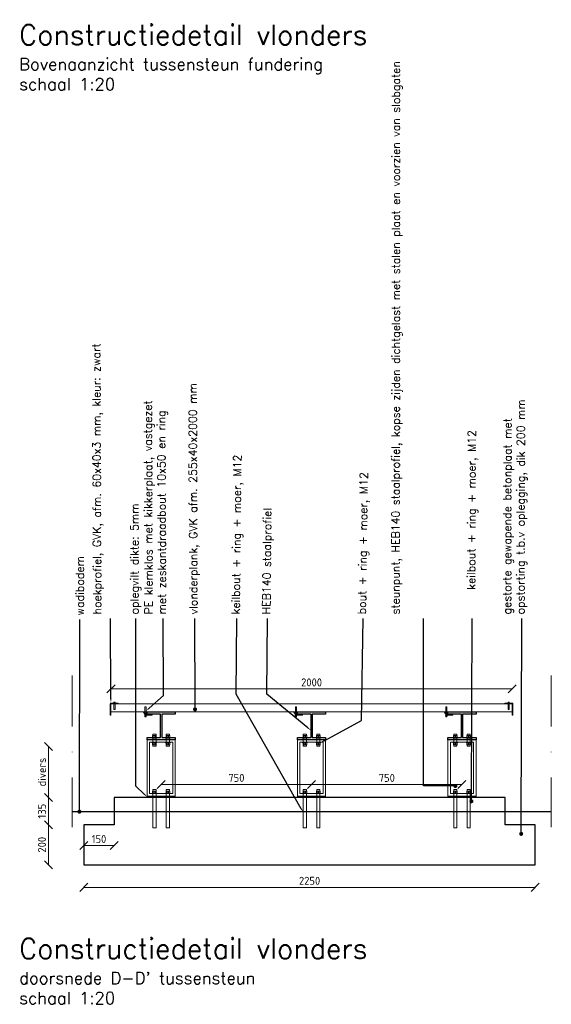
# Model space of a CAD drawing. Header units: metres. Extents: x -95462 to 707558, y 0 to 358316.
# Tile 24 of 50: x 189868 to 192518, y 221612 to 226523. Entities that reach past the tile are written whole.
import ezdxf
from ezdxf import colors
from ezdxf.entities.mleader import LeaderData, LeaderLine
from ezdxf.math import Vec2, Vec3

# ---------------------------------------------------------------- set-up
doc = ezdxf.new("R2010")
doc.units = ezdxf.units.M
doc.header["$LTSCALE"] = 20
doc.linetypes.add('DASHDOT', pattern=[25.4, 12.7, -6.35, 0, -6.35])
doc.layers.add('BL14_TALUD', color=11, linetype='Continuous')
doc.layers.add('tt00_tekst', color=7, linetype='Continuous')
for name, color, linetype, lineweight in [('N-WE-BC-BETONVORM_TALUDVLEUGELS-G', 3, 'Continuous', 25), ('N-WE-HC-HOUTVORM-G', 30, 'Continuous', 18), ('N-WE-SC-STAALVORM_HEA 140-G', 140, 'Continuous', 25), ('TL46_Oplegvilt', 2, 'Continuous', 13), ('TL47_HEM160-balk', 1, 'Continuous', 13), ('TL49_Doorsteekanker', 11, 'Continuous', 13), ('TL49_kikkerplaat', 11, 'Continuous', 13), ('X-XX-AL-AANPIJLING-M', 7, 'Continuous', 18), ('X-XX-AL-BREEKLIJN-G', 7, 'DASHDOT', 18), ('X-XX-AL-M', 7, 'Continuous', 18)]:
    doc.layers.add(name, color=color, linetype=linetype, lineweight=lineweight)
doc.styles.add('NLCS-ISO', font='NLCS-ISO.ttf')
doc.styles.add('ROMANS', font='romans.shx')
doc.dimstyles.new('NLCS RODOR-DIM-020mm$0', dxfattribs={"dimscale": 20, "dimtxt": 2, "dimasz": 2, "dimexe": 1.25, "dimexo": 0.625, "dimtad": 1, "dimdec": 0, "dimzin": 1, "dimdsep": 46, "dimtxsty": 'NLCS-ISO', "dimblk": 'OBLIQUE', "dimcen": 0, "dimse1": 1, "dimse2": 1, "dimclrd": 256, "dimclre": 1, "dimclrt": 256, "dimadec": 0, "dimazin": 0, "dimtfac": 1, "dimtdec": 0, "dimtmove": 0, "dimatfit": 0, "dimfxl": 1, "dimtolj": 1, "dimtzin": 0, "dimlwd": -1, "dimlwe": -1, "dimarcsym": 0})

# ---------------------------------------------------------------- blocks, each defined once
blk = doc.blocks.new('_Oblique')
at = {"color": 0, "linetype": 'ByBlock', "lineweight": -2}
blk.add_line((-0.5, -0.5), (0.5, 0.5), dxfattribs=at)
blk = doc.blocks.new('*D134')
at = {"layer": 'Defpoints', "color": 0, "transparency": 16777216}
for p in [(190011.4, 222642.7), (190338.2, 222642.7), (190338.2, 222507.7)]:
    blk.add_point(p, dxfattribs=at)
at = {"layer": 'X-XX-AL-M', "transparency": 16777216}
blk.add_line((190011.4, 222507.7), (190011.4, 222642.7), dxfattribs=at)
at = {"layer": 'X-XX-AL-M', "transparency": 16777216, "xscale": 40, "yscale": 40, "zscale": 40}
for p, rotation in [((190011.4, 222642.7), 90), ((190011.4, 222507.7), 270)]:
    blk.add_blockref('_Oblique', p, dxfattribs=dict(at, rotation=rotation))
at = {"layer": 'X-XX-AL-M', "transparency": 16777216, "insert": (189978.9, 222575.2), "char_height": 40, "attachment_point": 5, "rotation": 90, "style": 'NLCS-ISO'}
blk.add_mtext('\\A1;135', dxfattribs=at)
blk = doc.blocks.new('*D135')
at = {"layer": 'Defpoints', "color": 0, "transparency": 16777216}
for p in [(190188.2, 222507.7), (190011.4, 222307.7), (190188.2, 222307.7)]:
    blk.add_point(p, dxfattribs=at)
at = {"layer": 'X-XX-AL-M', "transparency": 16777216}
blk.add_line((190011.4, 222507.7), (190011.4, 222307.7), dxfattribs=at)
at = {"layer": 'X-XX-AL-M', "transparency": 16777216, "xscale": 40, "yscale": 40, "zscale": 40}
for p, rotation in [((190011.4, 222507.7), 90), ((190011.4, 222307.7), 270)]:
    blk.add_blockref('_Oblique', p, dxfattribs=dict(at, rotation=rotation))
at = {"layer": 'X-XX-AL-M', "transparency": 16777216, "insert": (189978.9, 222407.7), "char_height": 40, "attachment_point": 5, "rotation": 90, "style": 'NLCS-ISO'}
blk.add_mtext('\\A1;200', dxfattribs=at)
blk = doc.blocks.new('*D136')
at = {"layer": 'Defpoints', "color": 0, "transparency": 16777216}
for p in [(191323.2, 222708.8), (190573.1, 222627.7), (191323.2, 222627.7)]:
    blk.add_point(p, dxfattribs=at)
at = {"layer": 'X-XX-AL-M', "transparency": 16777216}
blk.add_line((190573.1, 222708.8), (191323.2, 222708.8), dxfattribs=at)
at = {"layer": 'X-XX-AL-M', "transparency": 16777216, "xscale": 40, "yscale": 40, "zscale": 40, "rotation": 180}
blk.add_blockref('_Oblique', (190573.1, 222708.8), dxfattribs=at)
at = {"layer": 'X-XX-AL-M', "transparency": 16777216, "xscale": 40, "yscale": 40, "zscale": 40}
blk.add_blockref('_Oblique', (191323.2, 222708.8), dxfattribs=at)
at = {"layer": 'X-XX-AL-M', "transparency": 16777216, "insert": (190948.2, 222741.3), "char_height": 40, "attachment_point": 5, "style": 'NLCS-ISO'}
blk.add_mtext('\\A1;750', dxfattribs=at)
blk = doc.blocks.new('*D137')
at = {"layer": 'Defpoints', "color": 0, "transparency": 16777216}
for p in [(192073.1, 222708.8), (191323.2, 222627.7), (192073.1, 222627.7)]:
    blk.add_point(p, dxfattribs=at)
at = {"layer": 'X-XX-AL-M', "transparency": 16777216}
blk.add_line((191323.2, 222708.8), (192073.1, 222708.8), dxfattribs=at)
at = {"layer": 'X-XX-AL-M', "transparency": 16777216, "xscale": 40, "yscale": 40, "zscale": 40, "rotation": 180}
blk.add_blockref('_Oblique', (191323.2, 222708.8), dxfattribs=at)
at = {"layer": 'X-XX-AL-M', "transparency": 16777216, "xscale": 40, "yscale": 40, "zscale": 40}
blk.add_blockref('_Oblique', (192073.1, 222708.8), dxfattribs=at)
at = {"layer": 'X-XX-AL-M', "transparency": 16777216, "insert": (191698.2, 222741.3), "char_height": 40, "attachment_point": 5, "style": 'NLCS-ISO'}
blk.add_mtext('\\A1;750', dxfattribs=at)
blk = doc.blocks.new('*D138')
at = {"layer": 'Defpoints', "color": 0, "transparency": 16777216}
for p in [(190338.2, 222612.7), (190188.2, 222512.7), (190338.2, 222403.6)]:
    blk.add_point(p, dxfattribs=at)
at = {"layer": 'X-XX-AL-M', "transparency": 16777216}
blk.add_line((190188.2, 222403.6), (190338.2, 222403.6), dxfattribs=at)
at = {"layer": 'X-XX-AL-M', "transparency": 16777216, "xscale": 40, "yscale": 40, "zscale": 40, "rotation": 180}
blk.add_blockref('_Oblique', (190188.2, 222403.6), dxfattribs=at)
at = {"layer": 'X-XX-AL-M', "transparency": 16777216, "xscale": 40, "yscale": 40, "zscale": 40}
blk.add_blockref('_Oblique', (190338.2, 222403.6), dxfattribs=at)
at = {"layer": 'X-XX-AL-M', "transparency": 16777216, "insert": (190263.2, 222436.1), "char_height": 40, "attachment_point": 5, "style": 'NLCS-ISO'}
blk.add_mtext('\\A1;150', dxfattribs=at)
blk = doc.blocks.new('*D139')
at = {"layer": 'Defpoints', "color": 0, "transparency": 16777216}
for p in [(190188.2, 222312.7), (192438.2, 222312.7), (192438.2, 222195.1)]:
    blk.add_point(p, dxfattribs=at)
at = {"layer": 'X-XX-AL-M', "transparency": 16777216}
blk.add_line((190188.2, 222195.1), (192438.2, 222195.1), dxfattribs=at)
at = {"layer": 'X-XX-AL-M', "transparency": 16777216, "xscale": 40, "yscale": 40, "zscale": 40, "rotation": 180}
blk.add_blockref('_Oblique', (190188.2, 222195.1), dxfattribs=at)
at = {"layer": 'X-XX-AL-M', "transparency": 16777216, "xscale": 40, "yscale": 40, "zscale": 40}
blk.add_blockref('_Oblique', (192438.2, 222195.1), dxfattribs=at)
at = {"layer": 'X-XX-AL-M', "transparency": 16777216, "insert": (191313.2, 222227.6), "char_height": 40, "attachment_point": 5, "style": 'NLCS-ISO'}
blk.add_mtext('\\A1;2250', dxfattribs=at)
blk = doc.blocks.new('*D140')
at = {"layer": 'Defpoints', "color": 0, "transparency": 16777216}
for p in [(190011.4, 222897.7), (190503.1, 222897.7), (190338.2, 222642.7)]:
    blk.add_point(p, dxfattribs=at)
at = {"layer": 'X-XX-AL-M', "transparency": 16777216}
blk.add_line((190011.4, 222642.7), (190011.4, 222897.7), dxfattribs=at)
at = {"layer": 'X-XX-AL-M', "transparency": 16777216, "xscale": 40, "yscale": 40, "zscale": 40}
for p, rotation in [((190011.4, 222897.7), 90), ((190011.4, 222642.7), 270)]:
    blk.add_blockref('_Oblique', p, dxfattribs=dict(at, rotation=rotation))
at = {"layer": 'X-XX-AL-M', "transparency": 16777216, "insert": (189978.9, 222770.2), "char_height": 40, "attachment_point": 5, "rotation": 90, "style": 'NLCS-ISO'}
blk.add_mtext('\\A1;divers', dxfattribs=at)
blk = doc.blocks.new('_Dot')
at = {"color": 0, "linetype": 'ByBlock', "lineweight": -2}
blk.add_line((-0.5, 0), (-1, 0), dxfattribs=at)
at = {"color": 0, "linetype": 'ByBlock', "const_width": 0.5}
blk.add_lwpolyline([(-0.25, 0, 1), (0.25, 0, 1)], format="xyb", close=True, dxfattribs=at)
blk = doc.blocks.new('*D80')
at = {"layer": 'Defpoints', "color": 0, "transparency": 16777216}
for p in [(192323.1, 223185), (190323.1, 223105.7), (192323.1, 223105.7)]:
    blk.add_point(p, dxfattribs=at)
at = {"layer": 'X-XX-AL-M', "transparency": 16777216}
blk.add_line((190323.1, 223185), (192323.1, 223185), dxfattribs=at)
at = {"layer": 'X-XX-AL-M', "transparency": 16777216, "xscale": 40, "yscale": 40, "zscale": 40, "rotation": 180}
blk.add_blockref('_Oblique', (190323.1, 223185), dxfattribs=at)
at = {"layer": 'X-XX-AL-M', "transparency": 16777216, "xscale": 40, "yscale": 40, "zscale": 40}
blk.add_blockref('_Oblique', (192323.1, 223185), dxfattribs=at)
at = {"layer": 'X-XX-AL-M', "transparency": 16777216, "insert": (191323.1, 223217.5), "char_height": 40, "attachment_point": 5, "style": 'NLCS-ISO'}
blk.add_mtext('\\A1;2000', dxfattribs=at)
blk = doc.blocks.new('A$C301965ac')
at = {"layer": 'TL49_Doorsteekanker'}
for p, q in [((-1.5, 3.5), (-1.5, 8.5)), ((1.5, 3.5), (1.5, 8.5))]:
    blk.add_line(p, q, dxfattribs=at)
for points in [[(5.5, 10), (-5.5, 10), (-5.5, 8.5), (5.5, 8.5)], [(4.5, 8.5), (-4.5, 8.5), (-4.5, 3.5), (4.5, 3.5)]]:
    blk.add_lwpolyline(points, close=True, dxfattribs=at)
blk.add_lwpolyline([(-4, 3.5), (-4, 0), (4, 0), (4, 3.5)], dxfattribs=at)

msp = doc.modelspace()

# ---------------------------------------------------------------- linework, layer by layer
at = {"layer": 'BL14_TALUD', "flags": 128}
msp.add_lwpolyline([(190129.77, 222572.66), (192518.4, 222572.66)], dxfattribs=at)
at = {"layer": 'N-WE-BC-BETONVORM_TALUDVLEUGELS-G', "flags": 128}
msp.add_lwpolyline([(190188.198, 222307.66), (192438.198, 222307.66), (192438.198, 222507.66), (192288.198, 222507.66), (192288.198, 222642.66), (190338.198, 222642.66), (190338.198, 222507.66), (190188.198, 222507.66)], close=True, dxfattribs=at)
at = {"layer": 'N-WE-HC-HOUTVORM-G', "ltscale": 5, "flags": 128}
for points in [[(190323.081, 223114.66, 0.41421356), (190319.081, 223110.66), (190319.081, 223054.66), (190323.081, 223054.66), (190323.081, 223110.66), (190359.081, 223110.66), (190359.081, 223114.66), (190323.081, 223114.66)], [(192323.065, 223114.66, -0.41421356), (192327.065, 223110.66), (192327.065, 223054.66), (192323.065, 223054.66), (192323.065, 223110.66), (192287.065, 223110.66), (192287.065, 223114.66), (192323.065, 223114.66)]]:
    msp.add_lwpolyline(points, format="xyb", dxfattribs=at)
msp.add_lwpolyline([(190323.081, 223070.66), (192323.065, 223070.66), (192323.065, 223110.66), (190323.081, 223110.66)], close=True, dxfattribs=at)
at = {"layer": 'N-WE-SC-STAALVORM_HEA 140-G', "flags": 128}
for points in [[(190575.897, 222942.66), (190643.147, 222942.66), (190643.147, 222930.66), (190503.147, 222930.66), (190503.147, 222942.66), (190570.397, 222942.66), (190570.397, 223058.66), (190503.106, 223058.66), (190503.187, 223070.66), (190643.187, 223070.66), (190643.106, 223058.66), (190575.897, 223058.66)], [(191325.978, 222942.66), (191393.228, 222942.66), (191393.228, 222930.66), (191253.228, 222930.66), (191253.228, 222942.66), (191320.478, 222942.66), (191320.478, 223058.66), (191253.187, 223058.66), (191253.269, 223070.66), (191393.269, 223070.66), (191393.187, 223058.66), (191325.978, 223058.66)], [(192075.897, 222942.66), (192143.147, 222942.66), (192143.147, 222930.66), (192003.147, 222930.66), (192003.147, 222942.66), (192070.397, 222942.66), (192070.397, 223058.66), (192003.106, 223058.66), (192003.187, 223070.66), (192143.187, 223070.66), (192143.106, 223058.66), (192075.897, 223058.66)]]:
    msp.add_lwpolyline(points, close=True, dxfattribs=at)
at = {"layer": 'TL46_Oplegvilt'}
for points in [[(190503.147, 222642.66), (190643.147, 222642.66), (190643.147, 222650.66), (190503.147, 222650.66)], [(191253.228, 222642.66), (191393.228, 222642.66), (191393.228, 222650.66), (191253.228, 222650.66)], [(192003.147, 222642.66), (192143.147, 222642.66), (192143.147, 222650.66), (192003.147, 222650.66)]]:
    msp.add_lwpolyline(points, close=True, dxfattribs=at)
at = {"layer": 'TL47_HEM160-balk'}
for points in [[(190503.147, 222930.66), (190643.147, 222930.66), (190643.147, 222650.66), (190503.147, 222650.66)], [(190515.147, 222918.66), (190631.147, 222918.66), (190631.147, 222662.66), (190515.147, 222662.66)], [(191253.228, 222930.66), (191393.228, 222930.66), (191393.228, 222650.66), (191253.228, 222650.66)], [(191265.228, 222918.66), (191381.228, 222918.66), (191381.228, 222662.66), (191265.228, 222662.66)], [(192003.147, 222930.66), (192143.147, 222930.66), (192143.147, 222650.66), (192003.147, 222650.66)], [(192015.147, 222918.66), (192131.147, 222918.66), (192131.147, 222662.66), (192015.147, 222662.66)]]:
    msp.add_lwpolyline(points, close=True, dxfattribs=at)
at = {"layer": 'TL49_Doorsteekanker'}
for p, q in [((190536.647, 222952.16), (190536.647, 222942.16)), ((190542.647, 222952.16), (190542.647, 222942.16)), ((190603.647, 222952.16), (190603.647, 222942.16)), ((190609.647, 222952.16), (190609.647, 222942.16)), ((191286.728, 222952.16), (191286.728, 222942.16)), ((191292.728, 222952.16), (191292.728, 222942.16)), ((191353.728, 222952.16), (191353.728, 222942.16)), ((191359.728, 222952.16), (191359.728, 222942.16)), ((192036.647, 222952.16), (192036.647, 222942.16)), ((192042.647, 222952.16), (192042.647, 222942.16)), ((192103.647, 222952.16), (192103.647, 222942.16)), ((192109.647, 222952.16), (192109.647, 222942.16)), ((190536.647, 222905.66), (190536.647, 222915.66)), ((190542.647, 222905.66), (190542.647, 222915.66)), ((190603.647, 222905.66), (190603.647, 222915.66)), ((190609.647, 222905.66), (190609.647, 222915.66)), ((191286.728, 222905.66), (191286.728, 222915.66)), ((191292.728, 222905.66), (191292.728, 222915.66)), ((191353.728, 222905.66), (191353.728, 222915.66)), ((191359.728, 222905.66), (191359.728, 222915.66)), ((192036.647, 222905.66), (192036.647, 222915.66)), ((192042.647, 222905.66), (192042.647, 222915.66)), ((192103.647, 222905.66), (192103.647, 222915.66)), ((192109.647, 222905.66), (192109.647, 222915.66)), ((190536.647, 222675.66), (190536.647, 222665.66)), ((190542.647, 222675.66), (190542.647, 222665.66)), ((190603.647, 222675.66), (190603.647, 222665.66)), ((190609.647, 222675.66), (190609.647, 222665.66)), ((191286.728, 222675.66), (191286.728, 222665.66)), ((191292.728, 222675.66), (191292.728, 222665.66)), ((191353.728, 222675.66), (191353.728, 222665.66)), ((191359.728, 222675.66), (191359.728, 222665.66)), ((192036.647, 222675.66), (192036.647, 222665.66)), ((192042.647, 222675.66), (192042.647, 222665.66)), ((192103.647, 222675.66), (192103.647, 222665.66)), ((192109.647, 222675.66), (192109.647, 222665.66))]:
    msp.add_line(p, q, dxfattribs=at)
for points in [[(190337.581, 223110.66), (190343.581, 223110.66), (190343.581, 223082.786), (190337.581, 223082.786)], [(192308.565, 223110.66), (192302.565, 223110.66), (192302.565, 223082.786), (192308.565, 223082.786)], [(190498.172, 223053.592), (190492.172, 223053.592), (190492.172, 223096.092), (190498.172, 223096.092)], [(191248.254, 223053.592), (191242.254, 223053.592), (191242.254, 223096.092), (191248.254, 223096.092)], [(191998.172, 223053.592), (191992.172, 223053.592), (191992.172, 223096.092), (191998.172, 223096.092)], [(190530.647, 222942.16), (190548.647, 222942.16), (190548.647, 222952.16), (190530.647, 222952.16)], [(190597.647, 222942.16), (190615.647, 222942.16), (190615.647, 222952.16), (190597.647, 222952.16)], [(191280.728, 222942.16), (191298.728, 222942.16), (191298.728, 222952.16), (191280.728, 222952.16)], [(191347.728, 222942.16), (191365.728, 222942.16), (191365.728, 222952.16), (191347.728, 222952.16)], [(192030.647, 222942.16), (192048.647, 222942.16), (192048.647, 222952.16), (192030.647, 222952.16)], [(192097.647, 222942.16), (192115.647, 222942.16), (192115.647, 222952.16), (192097.647, 222952.16)], [(190528.647, 222939.16), (190550.647, 222939.16), (190550.647, 222942.16), (190528.647, 222942.16)], [(190528.647, 222918.66), (190550.647, 222918.66), (190550.647, 222915.66), (190528.647, 222915.66)], [(190530.647, 222915.66), (190548.647, 222915.66), (190548.647, 222905.66), (190530.647, 222905.66)], [(190531.647, 222939.16), (190547.647, 222939.16), (190547.647, 222918.66), (190531.647, 222918.66)], [(190595.647, 222939.16), (190617.647, 222939.16), (190617.647, 222942.16), (190595.647, 222942.16)], [(190595.647, 222918.66), (190617.647, 222918.66), (190617.647, 222915.66), (190595.647, 222915.66)], [(190597.647, 222915.66), (190615.647, 222915.66), (190615.647, 222905.66), (190597.647, 222905.66)], [(190598.647, 222939.16), (190614.647, 222939.16), (190614.647, 222918.66), (190598.647, 222918.66)], [(191278.728, 222939.16), (191300.728, 222939.16), (191300.728, 222942.16), (191278.728, 222942.16)], [(191278.728, 222918.66), (191300.728, 222918.66), (191300.728, 222915.66), (191278.728, 222915.66)], [(191280.728, 222915.66), (191298.728, 222915.66), (191298.728, 222905.66), (191280.728, 222905.66)], [(191281.728, 222939.16), (191297.728, 222939.16), (191297.728, 222918.66), (191281.728, 222918.66)], [(191345.728, 222939.16), (191367.728, 222939.16), (191367.728, 222942.16), (191345.728, 222942.16)], [(191345.728, 222918.66), (191367.728, 222918.66), (191367.728, 222915.66), (191345.728, 222915.66)], [(191347.728, 222915.66), (191365.728, 222915.66), (191365.728, 222905.66), (191347.728, 222905.66)], [(191348.728, 222939.16), (191364.728, 222939.16), (191364.728, 222918.66), (191348.728, 222918.66)], [(192028.647, 222939.16), (192050.647, 222939.16), (192050.647, 222942.16), (192028.647, 222942.16)], [(192028.647, 222918.66), (192050.647, 222918.66), (192050.647, 222915.66), (192028.647, 222915.66)], [(192030.647, 222915.66), (192048.647, 222915.66), (192048.647, 222905.66), (192030.647, 222905.66)], [(192031.647, 222939.16), (192047.647, 222939.16), (192047.647, 222918.66), (192031.647, 222918.66)], [(192095.647, 222939.16), (192117.647, 222939.16), (192117.647, 222942.16), (192095.647, 222942.16)], [(192095.647, 222918.66), (192117.647, 222918.66), (192117.647, 222915.66), (192095.647, 222915.66)], [(192097.647, 222915.66), (192115.647, 222915.66), (192115.647, 222905.66), (192097.647, 222905.66)], [(192098.647, 222939.16), (192114.647, 222939.16), (192114.647, 222918.66), (192098.647, 222918.66)], [(190528.647, 222662.66), (190550.647, 222662.66), (190550.647, 222665.66), (190528.647, 222665.66)], [(190530.647, 222665.66), (190548.647, 222665.66), (190548.647, 222675.66), (190530.647, 222675.66)], [(190531.647, 222662.66), (190547.647, 222662.66), (190547.647, 222492.66), (190531.647, 222492.66)], [(190595.647, 222662.66), (190617.647, 222662.66), (190617.647, 222665.66), (190595.647, 222665.66)], [(190597.647, 222665.66), (190615.647, 222665.66), (190615.647, 222675.66), (190597.647, 222675.66)], [(190598.647, 222662.66), (190614.647, 222662.66), (190614.647, 222492.66), (190598.647, 222492.66)], [(191278.728, 222662.66), (191300.728, 222662.66), (191300.728, 222665.66), (191278.728, 222665.66)], [(191280.728, 222665.66), (191298.728, 222665.66), (191298.728, 222675.66), (191280.728, 222675.66)], [(191281.728, 222662.66), (191297.728, 222662.66), (191297.728, 222492.66), (191281.728, 222492.66)], [(191345.728, 222662.66), (191367.728, 222662.66), (191367.728, 222665.66), (191345.728, 222665.66)], [(191347.728, 222665.66), (191365.728, 222665.66), (191365.728, 222675.66), (191347.728, 222675.66)], [(191348.728, 222662.66), (191364.728, 222662.66), (191364.728, 222492.66), (191348.728, 222492.66)], [(192028.647, 222662.66), (192050.647, 222662.66), (192050.647, 222665.66), (192028.647, 222665.66)], [(192030.647, 222665.66), (192048.647, 222665.66), (192048.647, 222675.66), (192030.647, 222675.66)], [(192031.647, 222662.66), (192047.647, 222662.66), (192047.647, 222492.66), (192031.647, 222492.66)], [(192095.647, 222662.66), (192117.647, 222662.66), (192117.647, 222665.66), (192095.647, 222665.66)], [(192097.647, 222665.66), (192115.647, 222665.66), (192115.647, 222675.66), (192097.647, 222675.66)], [(192098.647, 222662.66), (192114.647, 222662.66), (192114.647, 222492.66), (192098.647, 222492.66)]]:
    msp.add_lwpolyline(points, close=True, dxfattribs=at)
for points in [[(190547.647, 222952.16), (190547.647, 222959.16), (190531.647, 222959.16), (190531.647, 222952.16)], [(190614.647, 222952.16), (190614.647, 222959.16), (190598.647, 222959.16), (190598.647, 222952.16)], [(191297.728, 222952.16), (191297.728, 222959.16), (191281.728, 222959.16), (191281.728, 222952.16)], [(191364.728, 222952.16), (191364.728, 222959.16), (191348.728, 222959.16), (191348.728, 222952.16)], [(192047.647, 222952.16), (192047.647, 222959.16), (192031.647, 222959.16), (192031.647, 222952.16)], [(192114.647, 222952.16), (192114.647, 222959.16), (192098.647, 222959.16), (192098.647, 222952.16)], [(190547.647, 222905.66), (190547.647, 222898.66), (190531.647, 222898.66), (190531.647, 222905.66)], [(190614.647, 222905.66), (190614.647, 222898.66), (190598.647, 222898.66), (190598.647, 222905.66)], [(191297.728, 222905.66), (191297.728, 222898.66), (191281.728, 222898.66), (191281.728, 222905.66)], [(191364.728, 222905.66), (191364.728, 222898.66), (191348.728, 222898.66), (191348.728, 222905.66)], [(192047.647, 222905.66), (192047.647, 222898.66), (192031.647, 222898.66), (192031.647, 222905.66)], [(192114.647, 222905.66), (192114.647, 222898.66), (192098.647, 222898.66), (192098.647, 222905.66)], [(190547.647, 222675.66), (190547.647, 222682.66), (190531.647, 222682.66), (190531.647, 222675.66)], [(190614.647, 222675.66), (190614.647, 222682.66), (190598.647, 222682.66), (190598.647, 222675.66)], [(191297.728, 222675.66), (191297.728, 222682.66), (191281.728, 222682.66), (191281.728, 222675.66)], [(191364.728, 222675.66), (191364.728, 222682.66), (191348.728, 222682.66), (191348.728, 222675.66)], [(192047.647, 222675.66), (192047.647, 222682.66), (192031.647, 222682.66), (192031.647, 222675.66)], [(192114.647, 222675.66), (192114.647, 222682.66), (192098.647, 222682.66), (192098.647, 222675.66)]]:
    msp.add_lwpolyline(points, dxfattribs=at)
at = {"layer": 'TL49_kikkerplaat', "flags": 128}
for points in [[(190527.671, 223053.592), (190527.671, 223058.592), (190500.611, 223058.592, -0.23086819), (190497.459, 223060.13), (190489.285, 223070.592), (190485.345, 223067.514), (190495.02, 223055.13, 0.23086819), (190498.172, 223053.592)], [(191277.752, 223053.592), (191277.752, 223058.592), (191250.693, 223058.592, -0.23086819), (191247.541, 223060.13), (191239.366, 223070.592), (191235.426, 223067.514), (191245.102, 223055.13, 0.23086819), (191248.254, 223053.592)], [(192027.671, 223053.592), (192027.671, 223058.592), (192000.611, 223058.592, -0.23086819), (191997.459, 223060.13), (191989.285, 223070.592), (191985.345, 223067.514), (191995.02, 223055.13, 0.23086819), (191998.172, 223053.592)]]:
    msp.add_lwpolyline(points, format="xyb", close=True, dxfattribs=at)
at = {"layer": 'X-XX-AL-BREEKLIJN-G'}
for p, q in [((190129.77, 223251.308), (190129.77, 222495.47)), ((192518.4, 223251.308), (192518.4, 222495.47))]:
    msp.add_line(p, q, dxfattribs=at)

# ---------------------------------------------------------------- block references
at = {"layer": 'TL49_kikkerplaat', "yscale": 0.75, "zscale": 0.75, "rotation": 180}
for p, xscale in [((190340.581, 223118.16), 0.75), ((192305.565, 223118.16), -0.75)]:
    msp.add_blockref('A$C301965ac', p, dxfattribs=dict(at, xscale=xscale))
at = {"layer": 'TL49_kikkerplaat', "xscale": 0.75, "yscale": 0.75, "zscale": 0.75}
for p in [(190495.172, 223046.092), (191245.254, 223046.092), (191995.172, 223046.092)]:
    msp.add_blockref('A$C301965ac', p, dxfattribs=at)

# ---------------------------------------------------------------- texts
at = {"layer": 'tt00_tekst', "char_height": 100, "width": 2275.56527, "attachment_point": 1, "style": 'ROMANS'}
for s, insert in [('{\\C4;Constructiedetail vlonders\\P\\H0.6x;\\C3;Bovenaanzicht tussensteun fundering\\Pschaal 1:20}', (189865.268, 226498.336)), ("{\\C4;Constructiedetail vlonders\\P\\H0.6x;\\C3;doorsnede D-D' tussensteun\\Pschaal 1:20}", (189865.268, 221939.364))]:
    msp.add_mtext(s, dxfattribs=dict(at, insert=insert))

# ---------------------------------------------------------------- dimensions: what is measured, and where the dimension line sits
at = {"layer": 'X-XX-AL-M'}
for base, p1, p2, picture, middle in [((192323.065, 223184.991), (190323.081, 223105.66), (192323.065, 223105.66), '*D80', (191323.073, 223217.491)), ((192438.198, 222195.147), (190188.198, 222312.66), (192438.198, 222312.66), '*D139', (191313.198, 222227.647))]:
    dim = msp.add_linear_dim(base=base, p1=p1, p2=p2, dimstyle='NLCS RODOR-DIM-020mm$0', dxfattribs=at)
    dim.commit()
    dim.dimension.update_dxf_attribs({"geometry": picture, "text_midpoint": middle})
dim = msp.add_linear_dim(base=(190011.412, 222897.66), p1=(190338.198, 222642.66), p2=(190503.147, 222897.66), angle=90, text='divers', dimstyle='NLCS RODOR-DIM-020mm$0', dxfattribs=at)
dim.commit()
dim.dimension.update_dxf_attribs({"geometry": '*D140', "text_midpoint": (189978.912, 222770.16)})
dim = msp.add_linear_dim(base=(191323.228, 222708.835), p1=(190573.147, 222627.66), p2=(191323.228, 222627.66), dimstyle='NLCS RODOR-DIM-020mm$0', override={"dimtmove": 1}, dxfattribs=at)
dim.commit()
dim.dimension.update_dxf_attribs({"geometry": '*D136', "text_midpoint": (190948.187, 222708.835), "dimtype": 160})
for base, p1, p2, picture, middle in [((192073.147, 222708.835), (191323.228, 222627.66), (192073.147, 222627.66), '*D137', (191698.187, 222741.335)), ((190338.198, 222403.58), (190188.198, 222512.66), (190338.198, 222612.66), '*D138', (190263.198, 222436.08))]:
    dim = msp.add_linear_dim(base=base, p1=p1, p2=p2, dimstyle='NLCS RODOR-DIM-020mm$0', override={"dimtmove": 1}, dxfattribs=at)
    dim.commit()
    dim.dimension.update_dxf_attribs({"geometry": picture, "text_midpoint": middle})
for base, p1, p2, picture, middle in [((190011.412, 222642.66), (190338.198, 222507.66), (190338.198, 222642.66), '*D134', (189978.912, 222575.16)), ((190011.412, 222307.66), (190188.198, 222507.66), (190188.198, 222307.66), '*D135', (189978.912, 222407.66))]:
    dim = msp.add_linear_dim(base=base, p1=p1, p2=p2, angle=90, dimstyle='NLCS RODOR-DIM-020mm$0', dxfattribs=at)
    dim.commit()
    dim.dimension.update_dxf_attribs({"geometry": picture, "text_midpoint": middle})

# ---------------------------------------------------------------- leaders
at = {"layer": 'X-XX-AL-AANPIJLING-M'}
ml = msp.add_multileader_mtext('Standard', dxfattribs=at)
ml.set_content('PE klemklos met kikkerplaat, vastgezet \\Pmet zeskantdraadbout 10x50 en ring', color=2, style='ROMANS')
ml.set_leader_properties(color=1)
ml.build(insert=Vec2(0, 0))
ml.multileader.update_dxf_attribs({"has_dogleg": 0, "text_left_attachment_type": 3, "text_right_attachment_type": 3, "dogleg_length": 0.36, "arrow_head_size": 20, "scale": 20})
ctx = ml.context
ctx.base_point, ctx.scale, ctx.char_height, ctx.arrow_head_size, ctx.landing_gap_size, ctx.plane_origin, ctx.plane_x_axis, ctx.plane_y_axis = Vec3(190583.977, 223536.457), 20, 40, 20, 20, Vec3(190585.488, 222798.578), Vec3(0, 1), Vec3(-1, 0)
ctx.left_attachment, ctx.right_attachment = 3, 3
notes = []
notes.append((ctx, [(0, (1, 1, 0), (190583.977, 223529.257), (0, 1), 7.2, [(0, [(190498.172, 223075.353), (190585.488, 223151.908)], 0, [])])]))
ctx.mtext.insert, ctx.mtext.text_direction, ctx.mtext.rotation, ctx.mtext.width, ctx.mtext.flow_direction = Vec3(190490.566, 223556.09), Vec3(-0.00392944, 0.99999228), 1.57472578, 2135.67287, 5
ml = msp.add_multileader_mtext('Standard', dxfattribs=at)
ml.set_content('vlonderplank, GVK afm. 255x40x2000 mm', color=2, style='ROMANS')
ml.set_leader_properties(color=1)
ml.set_arrow_properties(name='DOT')
ml.build(insert=Vec2(0, 0))
ml.multileader.update_dxf_attribs({"has_dogleg": 0, "text_left_attachment_type": 3, "text_right_attachment_type": 3, "dogleg_length": 0.36, "arrow_head_size": 20, "scale": 20})
ctx = ml.context
ctx.base_point, ctx.scale, ctx.char_height, ctx.arrow_head_size, ctx.landing_gap_size, ctx.plane_origin, ctx.plane_x_axis, ctx.plane_y_axis = Vec3(190740.56, 223536.457), 20, 40, 20, 20, Vec3(190742.071, 222798.578), Vec3(0, 1), Vec3(-1, 0)
ctx.left_attachment, ctx.right_attachment = 3, 3
notes.append((ctx, [(0, (1, 1, 0), (190740.56, 223529.257), (0, 1), 7.2, [(0, [(190742.071, 223082.998)], 0, [])])]))
ctx.mtext.insert, ctx.mtext.text_direction, ctx.mtext.rotation, ctx.mtext.width, ctx.mtext.flow_direction = Vec3(190713.827, 223556.368), Vec3(-0.0033323, 0.99999445), 1.57412864, 2135.67287, 5
ml = msp.add_multileader_mtext('Standard', dxfattribs=at)
ml.set_content('wadibodem', color=2, style='ROMANS')
ml.set_leader_properties(color=1)
ml.set_arrow_properties(name='DOT')
ml.build(insert=Vec2(0, 0))
ml.multileader.update_dxf_attribs({"has_dogleg": 0, "text_left_attachment_type": 3, "text_right_attachment_type": 3, "dogleg_length": 0.36, "arrow_head_size": 20, "scale": 20})
ctx = ml.context
ctx.base_point, ctx.scale, ctx.char_height, ctx.arrow_head_size, ctx.landing_gap_size, ctx.plane_origin = Vec3(190167.348, 223530.974), 20, 40, 20, 20, Vec3(190164.796, 222514.399)
ctx.left_attachment, ctx.right_attachment = 3, 3
notes.append((ctx, [(0, (1, 1, 0), (190160.148, 223530.974), (1, 0), 7.2, [(0, [(190165.591, 222572.66)], 0, [])])]))
ctx.mtext.insert, ctx.mtext.text_direction, ctx.mtext.rotation, ctx.mtext.width, ctx.mtext.flow_direction = Vec3(190147.384, 223551.011), Vec3(0.00183259, 0.99999832), 1.56896373, 1930.25902, 5
ml = msp.add_multileader_mtext('Standard', dxfattribs=at)
ml.set_content('gestorte gewapende betonplaat met \\Popstorting t.b.v oplegging, dik 200 mm', color=2, style='ROMANS')
ml.set_leader_properties(color=1)
ml.set_arrow_properties(name='DOT')
ml.build(insert=Vec2(0, 0))
ml.multileader.update_dxf_attribs({"has_dogleg": 0, "text_left_attachment_type": 3, "text_right_attachment_type": 3, "dogleg_length": 0.36, "arrow_head_size": 20, "scale": 20})
ctx = ml.context
ctx.base_point, ctx.scale, ctx.char_height, ctx.arrow_head_size, ctx.landing_gap_size, ctx.plane_origin = Vec3(192370.758, 223536.457), 20, 40, 20, 20, Vec3(192368.206, 222806.221)
ctx.left_attachment, ctx.right_attachment = 3, 3
notes.append((ctx, [(0, (1, 1, 0), (192363.558, 223536.457), (1, 0), 7.2, [(0, [(192368.206, 222461.69)], 0, [])])]))
ctx.mtext.insert, ctx.mtext.text_direction, ctx.mtext.rotation, ctx.mtext.width, ctx.mtext.flow_direction = Vec3(192277.472, 223556.678), Vec3(0.00237389, 0.99999718), 1.56842244, 1930.25902, 5
ml = msp.add_multileader_mtext('Standard', dxfattribs=at)
ml.set_content('steunpunt, HEB140 staalprofiel, kopse zijden dichtgelast met stalen plaat en voorzien van slobgaten', color=2, style='ROMANS')
ml.set_leader_properties(color=1)
ml.set_arrow_properties(name='DOT')
ml.build(insert=Vec2(0, 0))
ml.multileader.update_dxf_attribs({"has_dogleg": 0, "text_left_attachment_type": 3, "text_right_attachment_type": 3, "dogleg_length": 0.36, "arrow_head_size": 20, "scale": 20})
ctx = ml.context
ctx.base_point, ctx.scale, ctx.char_height, ctx.arrow_head_size, ctx.landing_gap_size, ctx.plane_origin = Vec3(191881.813, 223536.457), 20, 40, 20, 20, Vec3(191852.384, 223074.331)
ctx.left_attachment, ctx.right_attachment = 3, 3
notes.append((ctx, [(0, (1, 1, 0), (191874.613, 223536.457), (1, 0), 7.2, [(0, [(192040.228, 222700.884), (191881.195, 222700.884)], 0, [])])]))
ctx.mtext.insert, ctx.mtext.text_direction, ctx.mtext.rotation, ctx.mtext.width, ctx.mtext.flow_direction = Vec3(191721.828, 223556.575), Vec3(0.00073924, 0.99999973), 1.57005708, 1282.76025, 5
ml = msp.add_multileader_mtext('Standard', dxfattribs=at)
ml.set_content('hoekprofiel, GVK, afm. 60x40x3 mm, kleur: zwart', color=2, style='ROMANS')
ml.set_leader_properties(color=1)
ml.build(insert=Vec2(0, 0))
ml.multileader.update_dxf_attribs({"has_dogleg": 0, "text_left_attachment_type": 3, "text_right_attachment_type": 3, "dogleg_length": 0.36, "arrow_head_size": 20, "scale": 20})
ctx = ml.context
ctx.base_point, ctx.scale, ctx.char_height, ctx.arrow_head_size, ctx.landing_gap_size, ctx.plane_origin, ctx.plane_x_axis, ctx.plane_y_axis = Vec3(190321.084, 223536.457), 20, 40, 20, 20, Vec3(190322.595, 222798.578), Vec3(0, 1), Vec3(-1, 0)
ctx.left_attachment, ctx.right_attachment = 3, 3
notes.append((ctx, [(0, (1, 1, 0), (190321.084, 223529.257), (0, 1), 7.2, [(0, [(190322.595, 223115.66)], 0, [])])]))
ctx.mtext.insert, ctx.mtext.text_direction, ctx.mtext.rotation, ctx.mtext.width, ctx.mtext.flow_direction = Vec3(190234.346, 223556.145), Vec3(-0.00359095, 0.99999355), 1.57438729, 1183.77487, 5
ml = msp.add_multileader_mtext('Standard', dxfattribs=at)
ml.set_content('keilbout + ring + moer, M12', color=2, style='ROMANS')
ml.set_leader_properties(color=1)
ml.set_arrow_properties(name='DOT')
ml.build(insert=Vec2(0, 0))
ml.multileader.update_dxf_attribs({"has_dogleg": 0, "text_left_attachment_type": 3, "text_right_attachment_type": 3, "dogleg_length": 0.36, "arrow_head_size": 20, "scale": 20})
ctx = ml.context
ctx.base_point, ctx.scale, ctx.char_height, ctx.arrow_head_size, ctx.landing_gap_size, ctx.plane_origin = Vec3(192124.376, 223536.457), 20, 40, 20, 20, Vec3(192149.087, 222924.831)
ctx.left_attachment, ctx.right_attachment, ctx.text_align_type = 3, 3, 2
notes.append((ctx, [(0, (1, 1, 0), (192117.176, 223536.457), (1, 0), 7.2, [(0, [(192120.276, 222624.393)], 0, [])])]))
ctx.mtext.insert, ctx.mtext.text_direction, ctx.mtext.rotation, ctx.mtext.alignment, ctx.mtext.flow_direction = Vec3(192101.935, 224476.567), Vec3(0.00449528, 0.9999899), 1.56630103, 3, 5
ml = msp.add_multileader_mtext('Standard', dxfattribs=at)
ml.set_content('keilbout + ring + moer, M12', color=2, style='ROMANS')
ml.set_leader_properties(color=1)
ml.build(insert=Vec2(0, 0))
ml.multileader.update_dxf_attribs({"has_dogleg": 0, "text_left_attachment_type": 3, "text_right_attachment_type": 3, "dogleg_length": 0.36, "arrow_head_size": 20, "scale": 20})
ctx = ml.context
ctx.base_point, ctx.scale, ctx.char_height, ctx.arrow_head_size, ctx.landing_gap_size, ctx.plane_origin = Vec3(190950.861, 223536.457), 20, 40, 20, 20, Vec3(190975.573, 222660.664)
ctx.left_attachment, ctx.right_attachment = 3, 3
notes.append((ctx, [(0, (1, 1, 0), (190943.661, 223536.457), (1, 0), 7.2, [(0, [(191281.728, 222569.66), (190946.761, 223159.512)], 0, [])])]))
ctx.mtext.insert, ctx.mtext.text_direction, ctx.mtext.rotation, ctx.mtext.flow_direction = Vec3(190924.414, 223556.746), Vec3(0.01087635, 0.99994085), 1.55991977, 5
ml = msp.add_multileader_mtext('Standard', dxfattribs=at)
ml.set_content('bout + ring + moer, M12', color=2, style='ROMANS')
ml.set_leader_properties(color=1)
ml.build(insert=Vec2(0, 0))
ml.multileader.update_dxf_attribs({"has_dogleg": 0, "text_left_attachment_type": 3, "text_right_attachment_type": 3, "dogleg_length": 0.36, "arrow_head_size": 20, "scale": 20})
ctx = ml.context
ctx.base_point, ctx.scale, ctx.char_height, ctx.arrow_head_size, ctx.landing_gap_size, ctx.plane_origin = Vec3(191579.916, 223536.457), 20, 40, 20, 20, Vec3(191572.896, 222629.992)
ctx.left_attachment, ctx.right_attachment = 3, 3
notes.append((ctx, [(0, (1, 1, 0), (191572.716, 223536.457), (1, 0), 7.2, [(0, [(191367.759, 222916.66), (191572.896, 223027.793)], 0, [])])]))
ctx.mtext.insert, ctx.mtext.text_direction, ctx.mtext.rotation, ctx.mtext.flow_direction = Vec3(191553.527, 223556.823), Vec3(0.01379954, 0.99990478), 1.55699635, 5
ml = msp.add_multileader_mtext('Standard', dxfattribs=at)
ml.set_content('oplegvilt dikte: 5mm', color=2, style='ROMANS')
ml.set_leader_properties(color=1)
ml.build(insert=Vec2(0, 0))
ml.multileader.update_dxf_attribs({"has_dogleg": 0, "text_left_attachment_type": 3, "text_right_attachment_type": 3, "dogleg_length": 0.36, "arrow_head_size": 20, "scale": 20})
ctx = ml.context
ctx.base_point, ctx.scale, ctx.char_height, ctx.arrow_head_size, ctx.landing_gap_size, ctx.plane_origin, ctx.plane_x_axis, ctx.plane_y_axis = Vec3(190447.003, 223536.457), 20, 40, 20, 20, Vec3(190447.182, 222629.992), Vec3(0, 1), Vec3(-1, 0)
ctx.left_attachment, ctx.right_attachment = 3, 3
notes.append((ctx, [(0, (1, 1, 0), (190447.003, 223529.257), (0, 1), 7.2, [(0, [(190503.147, 222646.66), (190447.182, 222699.466)], 0, [])])]))
ctx.mtext.insert, ctx.mtext.text_direction, ctx.mtext.rotation, ctx.mtext.flow_direction = Vec3(190420.332, 223556.451), Vec3(-0.00021336, 0.99999998), 1.57100969, 5
ml = msp.add_multileader_mtext('Standard', dxfattribs=at)
ml.set_content('HEB140 staalprofiel', color=2, style='ROMANS')
ml.set_leader_properties(color=1)
ml.build(insert=Vec2(0, 0))
ml.multileader.update_dxf_attribs({"has_dogleg": 0, "text_left_attachment_type": 3, "text_right_attachment_type": 3, "dogleg_length": 0.36, "arrow_head_size": 20, "scale": 20})
ctx = ml.context
ctx.base_point, ctx.scale, ctx.char_height, ctx.arrow_head_size, ctx.landing_gap_size, ctx.plane_origin = Vec3(191103.42, 223536.457), 20, 40, 20, 20, Vec3(191128.131, 222660.664)
ctx.left_attachment, ctx.right_attachment = 3, 3
notes.append((ctx, [(0, (1, 1, 0), (191096.22, 223536.457), (1, 0), 7.2, [(0, [(191320.341, 222977.903), (191099.32, 223159.512)], 0, [])])]))
ctx.mtext.insert, ctx.mtext.text_direction, ctx.mtext.rotation, ctx.mtext.flow_direction = Vec3(191076.972, 223556.746), Vec3(0.01087635, 0.99994085), 1.55991977, 5
for ctx, leaders in notes:
    for number, flags, end, landing, length, lines in leaders:
        leader = LeaderData()
        leader.index, (leader.has_last_leader_line, leader.has_dogleg_vector, leader.attachment_direction) = number, flags
        leader.last_leader_point, leader.dogleg_vector, leader.dogleg_length = Vec3(end), Vec3(landing), length
        for number, points, colour, breaks in lines:
            line = LeaderLine()
            line.index, line.vertices, line.color, line.breaks = number, Vec3.list(points), colors.encode_raw_color(colour), breaks
            leader.lines.append(line)
        ctx.leaders.append(leader)

doc.saveas('drawing.dxf')
